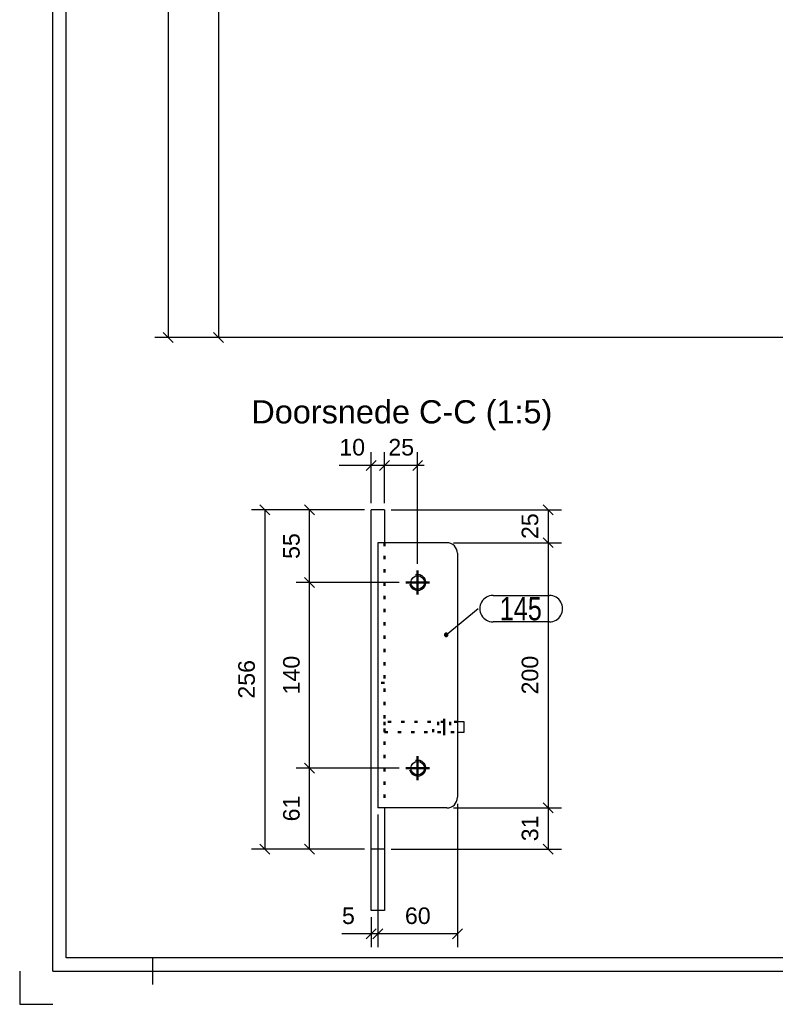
# Model space of a CAD drawing. Header units: millimetres. Extents: x -1132 to -712, y -484 to -187.
# Tile 1 of 8: x -1132 to -1018, y -484 to -335. Entities that reach past the tile are written whole.
import ezdxf
from ezdxf.enums import TextEntityAlignment as Align

# ---------------------------------------------------------------- set-up
doc = ezdxf.new("R2010")
doc.units = ezdxf.units.MM
for name, pattern in [('DASHDOT', [8.5, 4, -2, 0.5, -2]), ('DOT', [2, 0.5, -1.5]), ('STRICHPUNKT2', [18.5, 10, -4, 0.5, -4])]:
    doc.linetypes.add(name, pattern=pattern)
doc.layers.get('0').update_dxf_attribs({"linetype": 'CONTINUOUS'})
for name, color, linetype in [('DIM49', 4, 'CONTINUOUS'), ('LE_MIDDLE', 7, 'CONTINUOUS'), ('LE_RED', 1, 'CONTINUOUS'), ('TXT_ALL', 7, 'CONTINUOUS'), ('TXT_DIM49', 2, 'CONTINUOUS'), ('TXT_YELLOW', 2, 'CONTINUOUS')]:
    doc.layers.add(name, color=color, linetype=linetype)
doc.layers.add('LE_ALL', color=7, linetype='CONTINUOUS', lineweight=50)
doc.styles.add('ARIAL', font='arial.ttf')
doc.styles.add('ARIAL Narrow', font='ArialN.ttf')

# ---------------------------------------------------------------- blocks, each defined once
blk = doc.blocks.new('DINA3_00002', base_point=(-718.82, -476.63))
for p, q in [((-1124.82, -476.63), (-1124.82, -193.63)), ((-718.82, -476.63), (-1124.82, -476.63)), ((-1111.82, -476.63), (-1111.82, -480.63)), ((-1126.82, -478.63), (-716.82, -478.63))]:
    blk.add_line(p, q)
for points in [[(-1126.82, -478.63), (-1126.82, -191.63), (-716.82, -191.63)], [(-1131.82, -478.63), (-1131.82, -483.63), (-1126.82, -483.63)]]:
    blk.add_lwpolyline(points)
blk = doc.blocks.new('_ZBL0023_00001')
blk.add_blockref('DINA3_00002', (-718.82, -476.63))
blk = doc.blocks.new('_D1', base_point=(-1103.35, -261.14))
at = {"layer": 'DIM49', "color": 1}
for p, q in [((-1101.1, -250.48), (-1102.6, -248.98)), ((-1092.81, -249.73), (-1103.85, -249.73)), ((-1101.85, -249.73), (-1101.85, -266.79)), ((-1092.81, -266.79), (-1103.85, -266.79)), ((-1102.6, -266.04), (-1101.1, -267.54))]:
    blk.add_line(p, q, dxfattribs=at)
at = {"layer": 'TXT_DIM49', "style": 'ARIAL'}
blk.add_text('256', height=2.5, rotation=90.0002, dxfattribs=at).set_placement((-1103.35, -261.14))
blk = doc.blocks.new('_D2', base_point=(-1103.35, -328.76))
at = {"layer": 'DIM49', "color": 1}
for p, q in [((-1092.81, -266.79), (-1103.85, -266.79)), ((-1101.1, -267.54), (-1102.6, -266.04)), ((-1101.85, -266.79), (-1101.85, -383.05)), ((-909.81, -383.05), (-1103.85, -383.05)), ((-1102.6, -382.3), (-1101.1, -383.8))]:
    blk.add_line(p, q, dxfattribs=at)
at = {"layer": 'TXT_DIM49', "style": 'ARIAL'}
blk.add_text('1744', height=2.5, rotation=90.0002, dxfattribs=at).set_placement((-1103.35, -328.76))
blk = doc.blocks.new('_D3', base_point=(-1110.93, -320.23))
at = {"layer": 'DIM49', "color": 1}
for p, q in [((-1108.68, -250.48), (-1110.18, -248.98)), ((-1092.81, -249.73), (-1111.43, -249.73)), ((-1109.43, -249.73), (-1109.43, -383.05)), ((-909.81, -383.05), (-1111.43, -383.05)), ((-1110.18, -382.3), (-1108.68, -383.8))]:
    blk.add_line(p, q, dxfattribs=at)
at = {"layer": 'TXT_DIM49', "style": 'ARIAL'}
blk.add_text('2000', height=2.5, rotation=90.0002, dxfattribs=at).set_placement((-1110.93, -320.23))
blk = doc.blocks.new('_D4', base_point=(-895.63, -376.67))
at = {"layer": 'DIM49', "color": 1}
for p, q in [((-893.38, -365.28), (-894.88, -363.78)), ((-902.48, -364.53), (-892.13, -364.53)), ((-894.13, -364.53), (-894.13, -383.05)), ((-902.48, -383.05), (-892.13, -383.05)), ((-894.88, -382.3), (-893.38, -383.8))]:
    blk.add_line(p, q, dxfattribs=at)
at = {"layer": 'TXT_DIM49', "style": 'ARIAL'}
blk.add_text('278', height=2.5, rotation=90.0002, dxfattribs=at).set_placement((-895.63, -376.67))
blk = doc.blocks.new('Plaatwerk D_ 10_00093', base_point=(-1091.15, -266.79))
for p, q in [((-1091.15, -266.79), (-1091.81, -266.79)), ((-977.9, -322.71), (-1015.93, -288.42)), ((-975.03, -345.05), (-1018.22, -306.1)), ((-903.48, -383.05), (-903.48, -364.53)), ((-903.48, -383.05), (-908.81, -383.05))]:
    blk.add_line(p, q)
blk.add_lwpolyline([(-1091.15, -249.73), (-1091.81, -249.73), (-1091.81, -266.79)])
for centre, radius, start, end in [((-1126.64, -411.2), 165.32, 47.9593, 77.6018), ((-1135.23, -435.85), 174.71, 47.9563, 75.3858), ((-848.03, -178.69), 193.93, -132.0437, -106.6146), ((-853.79, -210.47), 181.15, -132.0139, -107.6833)]:
    blk.add_arc(centre, radius, start, end)
at = {"layer": 'LE_ALL', "color": 3, "linetype": 'DOT'}
blk.add_line((-1069.71, -260.91), (-1069.71, -260.38), dxfattribs=at)
for points in [[(-1043.53, -273.54), (-1043.53, -273)], [(-921.7, -374.01), (-921.7, -374.54)]]:
    blk.add_lwpolyline(points, dxfattribs=at)
at = {"layer": 'LE_MIDDLE', "color": 2, "linetype": 'DASHDOT'}
for p, q in [((-947.86, -361.91), (-923.32, -361.91)), ((-921.7, -374.54), (-903.71, -374.54))]:
    blk.add_line(p, q, dxfattribs=at)
for points in [[(-1069.71, -260.38), (-1090.91, -260.38), (-1090.91, -260.91), (-1069.71, -260.91)], [(-1043.53, -273), (-1068.11, -273), (-1068.11, -273.54), (-1043.53, -273.54)], [(-923.32, -361.91), (-923.32, -361.38), (-947.86, -361.38)], [(-903.71, -374.54), (-903.71, -374.01), (-921.7, -374.01)]]:
    blk.add_lwpolyline(points, dxfattribs=at)
for points in [[(-1024.98, -286.16), (-1024.98, -285.63), (-1042.16, -285.63), (-1042.16, -286.16)], [(-1010.98, -298.79), (-1010.98, -298.26), (-1023.64, -298.26), (-1023.64, -298.79)], [(-996.98, -311.41), (-996.98, -310.88), (-1009.64, -310.88), (-1009.64, -311.41)], [(-982.98, -324.04), (-982.98, -323.51), (-995.64, -323.51), (-995.64, -324.04)], [(-968.98, -336.66), (-968.98, -336.13), (-981.64, -336.13), (-981.64, -336.66)], [(-949.24, -349.29), (-949.24, -348.76), (-967.64, -348.76), (-967.64, -349.29)], [(-908.81, -374.54), (-909.34, -374.54), (-909.34, -381.87), (-908.81, -381.87)]]:
    blk.add_lwpolyline(points, close=True, dxfattribs=at)
for name, p in [('_D3', (-1110.93, -320.23)), ('_D1', (-1103.35, -261.14)), ('_D2', (-1103.35, -328.76)), ('_D4', (-895.63, -376.67))]:
    blk.add_blockref(name, p)
blk = doc.blocks.new('Plaatwerk D_ 10_00092')
blk.add_blockref('Plaatwerk D_ 10_00093', (-1091.15, -266.79))
blk = doc.blocks.new('_D5', base_point=(-912.56, -391.4))
at = {"layer": 'DIM49', "color": 1}
for p, q in [((-909.34, -382.87), (-909.34, -394.9)), ((-908.81, -382.87), (-908.81, -394.9)), ((-912.56, -392.9), (-902.81, -392.9)), ((-910.09, -393.65), (-908.59, -392.15)), ((-908.06, -392.15), (-909.56, -393.65))]:
    blk.add_line(p, q, dxfattribs=at)
at = {"layer": 'TXT_DIM49', "style": 'ARIAL'}
blk.add_text('8', height=2.5, dxfattribs=at).set_placement((-912.56, -391.4))
blk = doc.blocks.new('_D6', base_point=(-908.06, -391.4))
at = {"layer": 'DIM49', "color": 1}
for p, q in [((-908.81, -382.87), (-908.81, -394.9)), ((-903.48, -384.05), (-903.48, -394.9)), ((-908.06, -392.15), (-909.56, -393.65)), ((-908.81, -392.9), (-903.48, -392.9)), ((-904.23, -393.65), (-902.73, -392.15))]:
    blk.add_line(p, q, dxfattribs=at)
at = {"layer": 'TXT_DIM49', "style": 'ARIAL'}
blk.add_text('80', height=2.5, dxfattribs=at).set_placement((-908.06, -391.4))
blk = doc.blocks.new('Plaatwerk D_ 8_00095', base_point=(-909.34, -381.07))
for p, q in [((-909.34, -374.54), (-909.34, -381.34)), ((-908.81, -374.54), (-909.34, -374.54)), ((-909.34, -381.87), (-909.34, -381.34)), ((-908.81, -381.34), (-908.81, -381.87)), ((-908.81, -381.87), (-909.34, -381.87))]:
    blk.add_line(p, q)
blk.add_lwpolyline([(-908.81, -374.54), (-908.81, -381.34), (-909.34, -381.34)])
at = {"layer": 'LE_ALL', "color": 3, "linetype": 'DOT'}
for p, q in [((-909.34, -376.01), (-908.81, -376.01)), ((-909.34, -377.07), (-908.81, -377.07)), ((-909.34, -380.01), (-908.81, -380.01)), ((-909.34, -381.07), (-908.81, -381.07))]:
    blk.add_line(p, q, dxfattribs=at)
for name, p in [('_D5', (-912.56, -391.4)), ('_D6', (-908.06, -391.4))]:
    blk.add_blockref(name, p)
blk = doc.blocks.new('_00097', base_point=(-909.54, -380.54))
at = {"layer": 'LE_ALL', "color": 1, "linetype": 'STRICHPUNKT2'}
for p, q in [((-909.54, -376.54), (-908.61, -376.54)), ((-909.54, -380.54), (-908.61, -380.54))]:
    blk.add_line(p, q, dxfattribs=at)
blk = doc.blocks.new('_00096')
blk.add_blockref('_00097', (-909.54, -380.54))
blk = doc.blocks.new('Plaatwerk D_ 8_00094')
for name, p in [('Plaatwerk D_ 8_00095', (-909.34, -381.07)), ('_00096', (0, 0))]:
    blk.add_blockref(name, p)
blk = doc.blocks.new('Plaatwerk D_ 8_00100', base_point=(-923.38, -374.54))
for p, q in [((-923.56, -374.01), (-922.56, -374.01)), ((-923.56, -374.54), (-923.56, -374.01)), ((-922.56, -374.54), (-922.56, -374.01)), ((-907.71, -374.01), (-922.56, -374.01)), ((-907.71, -374.54), (-907.71, -374.01)), ((-903.71, -374.01), (-907.71, -374.01)), ((-903.71, -374.54), (-903.71, -374.01)), ((-922.56, -374.54), (-923.56, -374.54)), ((-922.56, -374.54), (-907.71, -374.54)), ((-907.71, -374.54), (-903.71, -374.54))]:
    blk.add_line(p, q)
at = {"layer": 'LE_ALL', "color": 3, "linetype": 'DOT'}
for p, q in [((-923.38, -374.54), (-923.38, -374.01)), ((-922.86, -374.01), (-922.86, -374.54)), ((-922.26, -374.01), (-922.26, -374.54)), ((-921.7, -374.54), (-921.7, -374.01)), ((-911.78, -374.01), (-911.78, -374.54)), ((-911.18, -374.01), (-911.18, -374.54))]:
    blk.add_line(p, q, dxfattribs=at)
blk = doc.blocks.new('_00102', base_point=(-922.56, -373.86))
at = {"layer": 'LE_ALL', "color": 1, "linetype": 'STRICHPUNKT2'}
for p, q in [((-922.56, -373.86), (-922.56, -374.69)), ((-911.48, -373.86), (-911.48, -374.69))]:
    blk.add_line(p, q, dxfattribs=at)
blk = doc.blocks.new('_00101')
blk.add_blockref('_00102', (-922.56, -373.86))
blk = doc.blocks.new('Plaatwerk D_ 8_00099')
for name, p in [('Plaatwerk D_ 8_00100', (-923.38, -374.54)), ('_00101', (0, 0))]:
    blk.add_blockref(name, p)
blk = doc.blocks.new('Plaatwerk D_ 8_00104', base_point=(-948.59, -361.91))
for p, q in [((-947.62, -361.91), (-947.62, -361.38)), ((-947.62, -361.91), (-926.62, -361.91)), ((-926.62, -361.91), (-926.62, -361.38)), ((-926.62, -361.91), (-925.79, -361.91)), ((-925.79, -361.91), (-925.79, -361.38)), ((-923.32, -361.38), (-925.79, -361.38)), ((-925.79, -361.91), (-923.32, -361.91)), ((-923.32, -361.91), (-923.32, -361.38))]:
    blk.add_line(p, q)
for points in [[(-947.62, -361.91), (-948.62, -361.91), (-948.62, -361.38), (-947.62, -361.38)], [(-925.79, -361.38), (-926.62, -361.38), (-947.62, -361.38)]]:
    blk.add_lwpolyline(points)
at = {"layer": 'LE_ALL', "color": 3, "linetype": 'DOT'}
for p, q in [((-948.59, -361.91), (-948.59, -361.38)), ((-947.92, -361.38), (-947.92, -361.91)), ((-947.86, -361.91), (-947.86, -361.38)), ((-947.32, -361.38), (-947.32, -361.91)), ((-937.42, -361.38), (-937.42, -361.91)), ((-936.82, -361.38), (-936.82, -361.91)), ((-926.92, -361.38), (-926.92, -361.91)), ((-926.32, -361.38), (-926.32, -361.91))]:
    blk.add_line(p, q, dxfattribs=at)
blk = doc.blocks.new('_00106', base_point=(-926.62, -361.23))
at = {"layer": 'LE_ALL', "color": 1, "linetype": 'STRICHPUNKT2'}
for p, q in [((-947.62, -361.23), (-947.62, -362.06)), ((-937.12, -361.23), (-937.12, -362.06)), ((-926.62, -361.23), (-926.62, -362.06))]:
    blk.add_line(p, q, dxfattribs=at)
blk = doc.blocks.new('_00105')
blk.add_blockref('_00106', (-926.62, -361.23))
blk = doc.blocks.new('Plaatwerk D_ 8_00103')
for name, p in [('Plaatwerk D_ 8_00104', (-948.59, -361.91)), ('_00105', (0, 0))]:
    blk.add_blockref(name, p)
blk = doc.blocks.new('Plaatwerk D_ 8_00108', base_point=(-966.94, -348.76))
for p, q in [((-966.64, -349.29), (-966.64, -348.76)), ((-950.1, -348.76), (-951.07, -348.76)), ((-950.1, -349.29), (-950.1, -348.76)), ((-966.64, -349.29), (-967.64, -349.29))]:
    blk.add_line(p, q)
for points in [[(-967.64, -349.29), (-967.64, -348.76), (-966.64, -348.76)], [(-966.64, -349.29), (-951.07, -349.29), (-951.07, -348.76), (-966.64, -348.76)], [(-951.07, -349.29), (-950.1, -349.29), (-949.24, -349.29), (-949.24, -348.76), (-950.1, -348.76)]]:
    blk.add_lwpolyline(points)
at = {"layer": 'LE_ALL', "color": 3, "linetype": 'DOT'}
for p, q in [((-966.94, -348.76), (-966.94, -349.29)), ((-966.34, -348.76), (-966.34, -349.29)), ((-959.16, -348.76), (-959.16, -349.29)), ((-958.56, -348.76), (-958.56, -349.29)), ((-951.37, -348.76), (-951.37, -349.29)), ((-950.77, -348.76), (-950.77, -349.29))]:
    blk.add_line(p, q, dxfattribs=at)
blk = doc.blocks.new('_00110', base_point=(-951.07, -348.61))
at = {"layer": 'LE_ALL', "color": 1, "linetype": 'STRICHPUNKT2'}
for p, q in [((-966.64, -348.61), (-966.64, -349.44)), ((-958.86, -348.61), (-958.86, -349.44)), ((-951.07, -348.61), (-951.07, -349.44))]:
    blk.add_line(p, q, dxfattribs=at)
blk = doc.blocks.new('_00109')
blk.add_blockref('_00110', (-951.07, -348.61))
blk = doc.blocks.new('Plaatwerk D_ 8_00107')
for name, p in [('Plaatwerk D_ 8_00108', (-966.94, -348.76)), ('_00109', (0, 0))]:
    blk.add_blockref(name, p)
blk = doc.blocks.new('Plaatwerk D_ 8_00112', base_point=(-980.94, -336.13))
for p, q in [((-980.64, -336.66), (-981.64, -336.66)), ((-980.64, -336.66), (-980.64, -336.13)), ((-969.98, -336.13), (-968.98, -336.13)), ((-968.98, -336.66), (-969.98, -336.66)), ((-968.98, -336.66), (-968.98, -336.13))]:
    blk.add_line(p, q)
for points in [[(-981.64, -336.66), (-981.64, -336.13), (-980.64, -336.13)], [(-980.64, -336.66), (-969.98, -336.66), (-969.98, -336.13), (-980.64, -336.13)]]:
    blk.add_lwpolyline(points)
at = {"layer": 'LE_ALL', "color": 3, "linetype": 'DOT'}
for p, q in [((-980.94, -336.13), (-980.94, -336.66)), ((-980.34, -336.13), (-980.34, -336.66)), ((-970.28, -336.13), (-970.28, -336.66)), ((-969.68, -336.13), (-969.68, -336.66))]:
    blk.add_line(p, q, dxfattribs=at)
blk = doc.blocks.new('_00114', base_point=(-980.64, -335.98))
at = {"layer": 'LE_ALL', "color": 1, "linetype": 'STRICHPUNKT2'}
for p, q in [((-980.64, -335.98), (-980.64, -336.81)), ((-969.98, -335.98), (-969.98, -336.81))]:
    blk.add_line(p, q, dxfattribs=at)
blk = doc.blocks.new('_00113')
blk.add_blockref('_00114', (-980.64, -335.98))
blk = doc.blocks.new('Plaatwerk D_ 8_00111')
for name, p in [('Plaatwerk D_ 8_00112', (-980.94, -336.13)), ('_00113', (0, 0))]:
    blk.add_blockref(name, p)
blk = doc.blocks.new('Plaatwerk D_ 8_00116', base_point=(-994.94, -323.51))
for p, q in [((-994.64, -324.04), (-994.64, -323.51)), ((-983.98, -323.51), (-982.98, -323.51)), ((-982.98, -324.04), (-982.98, -323.51)), ((-994.64, -324.04), (-995.64, -324.04)), ((-982.98, -324.04), (-983.98, -324.04))]:
    blk.add_line(p, q)
for points in [[(-995.64, -324.04), (-995.64, -323.51), (-994.64, -323.51)], [(-994.64, -324.04), (-983.98, -324.04), (-983.98, -323.51), (-994.64, -323.51)]]:
    blk.add_lwpolyline(points)
at = {"layer": 'LE_ALL', "color": 3, "linetype": 'DOT'}
for p, q in [((-994.94, -323.51), (-994.94, -324.04)), ((-994.34, -323.51), (-994.34, -324.04)), ((-984.28, -323.51), (-984.28, -324.04)), ((-983.68, -323.51), (-983.68, -324.04))]:
    blk.add_line(p, q, dxfattribs=at)
blk = doc.blocks.new('_00118', base_point=(-994.64, -323.36))
at = {"layer": 'LE_ALL', "color": 1, "linetype": 'STRICHPUNKT2'}
for p, q in [((-994.64, -323.36), (-994.64, -324.19)), ((-983.98, -323.36), (-983.98, -324.19))]:
    blk.add_line(p, q, dxfattribs=at)
blk = doc.blocks.new('_00117')
blk.add_blockref('_00118', (-994.64, -323.36))
blk = doc.blocks.new('Plaatwerk D_ 8_00115')
for name, p in [('Plaatwerk D_ 8_00116', (-994.94, -323.51)), ('_00117', (0, 0))]:
    blk.add_blockref(name, p)
blk = doc.blocks.new('Plaatwerk D_ 8_00120', base_point=(-1008.94, -310.88))
for p, q in [((-1008.64, -311.41), (-1009.64, -311.41)), ((-1008.64, -311.41), (-1008.64, -310.88)), ((-997.98, -310.88), (-996.98, -310.88)), ((-996.98, -311.41), (-997.98, -311.41)), ((-996.98, -311.41), (-996.98, -310.88))]:
    blk.add_line(p, q)
for points in [[(-1009.64, -311.41), (-1009.64, -310.88), (-1008.64, -310.88)], [(-1008.64, -311.41), (-997.98, -311.41), (-997.98, -310.88), (-1008.64, -310.88)]]:
    blk.add_lwpolyline(points)
at = {"layer": 'LE_ALL', "color": 3, "linetype": 'DOT'}
for p, q in [((-1008.94, -310.88), (-1008.94, -311.41)), ((-1008.34, -310.88), (-1008.34, -311.41)), ((-998.28, -310.88), (-998.28, -311.41)), ((-997.68, -310.88), (-997.68, -311.41))]:
    blk.add_line(p, q, dxfattribs=at)
blk = doc.blocks.new('_00122', base_point=(-1008.64, -310.73))
at = {"layer": 'LE_ALL', "color": 1, "linetype": 'STRICHPUNKT2'}
for p, q in [((-1008.64, -310.73), (-1008.64, -311.56)), ((-997.98, -310.73), (-997.98, -311.56))]:
    blk.add_line(p, q, dxfattribs=at)
blk = doc.blocks.new('_00121')
blk.add_blockref('_00122', (-1008.64, -310.73))
blk = doc.blocks.new('Plaatwerk D_ 8_00119')
for name, p in [('Plaatwerk D_ 8_00120', (-1008.94, -310.88)), ('_00121', (0, 0))]:
    blk.add_blockref(name, p)
blk = doc.blocks.new('_D7', base_point=(-1003.96, -308.89))
at = {"layer": 'DIM49', "color": 1}
for p, q in [((-1009.98, -298.26), (-1000.46, -298.26)), ((-1001.71, -299.01), (-1003.21, -297.51)), ((-1002.46, -298.26), (-1002.46, -310.88)), ((-1003.21, -310.13), (-1001.71, -311.63)), ((-1005.56, -310.88), (-1000.46, -310.88))]:
    blk.add_line(p, q, dxfattribs=at)
at = {"layer": 'TXT_DIM49', "style": 'ARIAL'}
blk.add_text('189,4', height=2.5, rotation=90.0002, dxfattribs=at).set_placement((-1003.96, -308.89))
blk = doc.blocks.new('Plaatwerk D_ 8_00124', base_point=(-1022.94, -298.26))
for p, q in [((-1022.64, -298.79), (-1022.64, -298.26)), ((-1011.98, -298.26), (-1010.98, -298.26)), ((-1010.98, -298.79), (-1010.98, -298.26)), ((-1022.64, -298.79), (-1023.64, -298.79)), ((-1010.98, -298.79), (-1011.98, -298.79))]:
    blk.add_line(p, q)
for points in [[(-1023.64, -298.79), (-1023.64, -298.26), (-1022.64, -298.26)], [(-1022.64, -298.79), (-1011.98, -298.79), (-1011.98, -298.26), (-1022.64, -298.26)]]:
    blk.add_lwpolyline(points)
at = {"layer": 'LE_ALL', "color": 3, "linetype": 'DOT'}
for p, q in [((-1022.94, -298.26), (-1022.94, -298.79)), ((-1022.34, -298.26), (-1022.34, -298.79)), ((-1012.28, -298.26), (-1012.28, -298.79)), ((-1011.68, -298.26), (-1011.68, -298.79))]:
    blk.add_line(p, q, dxfattribs=at)
blk.add_blockref('_D7', (-1003.96, -308.89))
blk = doc.blocks.new('_00126', base_point=(-1022.64, -298.11))
at = {"layer": 'LE_ALL', "color": 1, "linetype": 'STRICHPUNKT2'}
for p, q in [((-1022.64, -298.11), (-1022.64, -298.94)), ((-1011.98, -298.11), (-1011.98, -298.94))]:
    blk.add_line(p, q, dxfattribs=at)
blk = doc.blocks.new('_00125')
blk.add_blockref('_00126', (-1022.64, -298.11))
blk = doc.blocks.new('Plaatwerk D_ 8_00123')
for name, p in [('Plaatwerk D_ 8_00124', (-1022.94, -298.26)), ('_00125', (0, 0))]:
    blk.add_blockref(name, p)
blk = doc.blocks.new('Plaatwerk D_ 8_00128', base_point=(-1026.28, -285.63))
for p, q in [((-1042.16, -286.16), (-1042.16, -285.63)), ((-1042.16, -286.16), (-1041.49, -286.16)), ((-1041.49, -286.16), (-1041.49, -285.63)), ((-1041.49, -286.16), (-1040.51, -286.16)), ((-1040.51, -286.16), (-1040.51, -285.63)), ((-1025.98, -285.63), (-1040.51, -285.63)), ((-1040.51, -286.16), (-1025.98, -286.16)), ((-1025.98, -286.16), (-1025.98, -285.63))]:
    blk.add_line(p, q)
for points in [[(-1040.51, -285.63), (-1041.49, -285.63), (-1042.16, -285.63)], [(-1025.98, -286.16), (-1024.98, -286.16), (-1024.98, -285.63), (-1025.98, -285.63)]]:
    blk.add_lwpolyline(points)
at = {"layer": 'LE_ALL', "color": 3, "linetype": 'DOT'}
for p, q in [((-1040.81, -285.63), (-1040.81, -286.16)), ((-1040.21, -285.63), (-1040.21, -286.16)), ((-1033.55, -285.63), (-1033.55, -286.16)), ((-1032.95, -285.63), (-1032.95, -286.16)), ((-1026.28, -285.63), (-1026.28, -286.16)), ((-1025.68, -285.63), (-1025.68, -286.16))]:
    blk.add_line(p, q, dxfattribs=at)
blk = doc.blocks.new('_00130', base_point=(-1025.98, -285.48))
at = {"layer": 'LE_ALL', "color": 1, "linetype": 'STRICHPUNKT2'}
for p, q in [((-1040.51, -285.48), (-1040.51, -286.31)), ((-1033.25, -285.48), (-1033.25, -286.31)), ((-1025.98, -285.48), (-1025.98, -286.31))]:
    blk.add_line(p, q, dxfattribs=at)
blk = doc.blocks.new('_00129')
blk.add_blockref('_00130', (-1025.98, -285.48))
blk = doc.blocks.new('Plaatwerk D_ 8_00127')
for name, p in [('Plaatwerk D_ 8_00128', (-1026.28, -285.63)), ('_00129', (0, 0))]:
    blk.add_blockref(name, p)
blk = doc.blocks.new('Plaatwerk D_ 8_00132', base_point=(-1043.53, -273.54))
for p, q in [((-1068.11, -273.54), (-1068.11, -273)), ((-1065.75, -273), (-1068.11, -273)), ((-1064.92, -273.54), (-1064.92, -273)), ((-1042.92, -273), (-1043.92, -273)), ((-1042.92, -273.54), (-1042.92, -273)), ((-1068.11, -273.54), (-1065.75, -273.54)), ((-1064.92, -273.54), (-1065.75, -273.54)), ((-1043.92, -273.54), (-1042.92, -273.54))]:
    blk.add_line(p, q)
for points in [[(-1065.75, -273.54), (-1065.75, -273), (-1064.92, -273)], [(-1064.92, -273.54), (-1043.92, -273.54), (-1043.92, -273), (-1064.92, -273)]]:
    blk.add_lwpolyline(points)
at = {"layer": 'LE_ALL', "color": 3, "linetype": 'DOT'}
for p, q in [((-1065.22, -273), (-1065.22, -273.54)), ((-1064.62, -273), (-1064.62, -273.54)), ((-1054.72, -273), (-1054.72, -273.54)), ((-1054.12, -273), (-1054.12, -273.54)), ((-1044.22, -273), (-1044.22, -273.54)), ((-1043.62, -273), (-1043.62, -273.54)), ((-1043.53, -273.54), (-1043.53, -273)), ((-1042.94, -273.54), (-1042.94, -273))]:
    blk.add_line(p, q, dxfattribs=at)
blk = doc.blocks.new('_00134', base_point=(-1043.92, -272.85))
at = {"layer": 'LE_ALL', "color": 1, "linetype": 'STRICHPUNKT2'}
for p, q in [((-1064.92, -272.85), (-1064.92, -273.69)), ((-1054.42, -272.85), (-1054.42, -273.69)), ((-1043.92, -272.85), (-1043.92, -273.69))]:
    blk.add_line(p, q, dxfattribs=at)
blk = doc.blocks.new('_00133')
blk.add_blockref('_00134', (-1043.92, -272.85))
blk = doc.blocks.new('Plaatwerk D_ 8_00131')
for name, p in [('Plaatwerk D_ 8_00132', (-1043.53, -273.54)), ('_00133', (0, 0))]:
    blk.add_blockref(name, p)
blk = doc.blocks.new('Plaatwerk D_ 8_00136', base_point=(-1068.09, -260.91))
for p, q in [((-1090.91, -260.91), (-1090.91, -260.38)), ((-1090.91, -260.91), (-1086.91, -260.91)), ((-1086.91, -260.91), (-1086.91, -260.38)), ((-1086.91, -260.91), (-1068.92, -260.91)), ((-1067.92, -260.38), (-1068.92, -260.38)), ((-1068.92, -260.91), (-1068.92, -260.38))]:
    blk.add_line(p, q)
for points in [[(-1068.92, -260.38), (-1086.91, -260.38), (-1090.91, -260.38)], [(-1068.92, -260.91), (-1067.92, -260.91), (-1067.92, -260.38)]]:
    blk.add_lwpolyline(points)
at = {"layer": 'LE_ALL', "color": 3, "linetype": 'DOT'}
for p, q in [((-1083.45, -260.38), (-1083.45, -260.91)), ((-1082.85, -260.38), (-1082.85, -260.91)), ((-1069.71, -260.91), (-1069.71, -260.38)), ((-1069.22, -260.38), (-1069.22, -260.91)), ((-1068.62, -260.38), (-1068.62, -260.91)), ((-1068.09, -260.91), (-1068.09, -260.38))]:
    blk.add_line(p, q, dxfattribs=at)
blk = doc.blocks.new('_00138', base_point=(-1068.92, -260.23))
at = {"layer": 'LE_ALL', "color": 1, "linetype": 'STRICHPUNKT2'}
for p, q in [((-1083.15, -260.23), (-1083.15, -261.06)), ((-1068.92, -260.23), (-1068.92, -261.06))]:
    blk.add_line(p, q, dxfattribs=at)
blk = doc.blocks.new('_00137')
blk.add_blockref('_00138', (-1068.92, -260.23))
blk = doc.blocks.new('Plaatwerk D_ 8_00135')
for name, p in [('Plaatwerk D_ 8_00136', (-1068.09, -260.91)), ('_00137', (0, 0))]:
    blk.add_blockref(name, p)
blk = doc.blocks.new('Trededragers_00098')
for name in ['Plaatwerk D_ 8_00135', 'Plaatwerk D_ 8_00131', 'Plaatwerk D_ 8_00127', 'Plaatwerk D_ 8_00123', 'Plaatwerk D_ 8_00119', 'Plaatwerk D_ 8_00115', 'Plaatwerk D_ 8_00111', 'Plaatwerk D_ 8_00107', 'Plaatwerk D_ 8_00103', 'Plaatwerk D_ 8_00099']:
    blk.add_blockref(name, (0, 0))
blk = doc.blocks.new('Plaatwerk D_ 8_00140', base_point=(-1091.81, -262.31))
for p, q in [((-1091.81, -251.38), (-1092.35, -251.38)), ((-1092.35, -251.91), (-1092.35, -264.18)), ((-1091.81, -251.38), (-1091.81, -251.91)), ((-1091.81, -251.91), (-1091.81, -264.18)), ((-1091.81, -264.18), (-1092.35, -264.18))]:
    blk.add_line(p, q)
for points in [[(-1091.81, -251.91), (-1092.35, -251.91), (-1092.35, -251.38)], [(-1091.81, -264.18), (-1091.81, -264.71), (-1092.35, -264.71), (-1092.35, -264.18)]]:
    blk.add_lwpolyline(points)
at = {"layer": 'LE_ALL', "color": 3, "linetype": 'DOT'}
for p, q in [((-1091.81, -252.98), (-1092.35, -252.98)), ((-1091.81, -253.78), (-1092.35, -253.78)), ((-1091.81, -262.31), (-1092.35, -262.31)), ((-1091.81, -263.11), (-1092.35, -263.11))]:
    blk.add_line(p, q, dxfattribs=at)
blk = doc.blocks.new('DIN 13-M12_00142', base_point=(-1091.81, -262.37))
at = {"layer": 'LE_ALL', "color": 3, "linetype": 'DOT'}
for p, q in [((-1091.81, -252.98), (-1092.35, -252.98)), ((-1091.81, -253.04), (-1092.35, -253.04)), ((-1091.81, -253.72), (-1092.35, -253.72)), ((-1091.81, -253.78), (-1092.35, -253.78)), ((-1091.81, -262.31), (-1092.35, -262.31)), ((-1091.81, -262.37), (-1092.35, -262.37)), ((-1091.81, -263.05), (-1092.35, -263.05)), ((-1091.81, -263.11), (-1092.35, -263.11))]:
    blk.add_line(p, q, dxfattribs=at)
blk = doc.blocks.new('DIN 13-M12_00141')
blk.add_blockref('DIN 13-M12_00142', (-1091.81, -262.37))
blk = doc.blocks.new('_00144', base_point=(-1091.61, -262.71))
at = {"layer": 'LE_ALL', "color": 1, "linetype": 'STRICHPUNKT2'}
for p, q in [((-1091.61, -253.38), (-1092.55, -253.38)), ((-1091.61, -262.71), (-1092.55, -262.71))]:
    blk.add_line(p, q, dxfattribs=at)
blk = doc.blocks.new('_00143')
blk.add_blockref('_00144', (-1091.61, -262.71))
blk = doc.blocks.new('Plaatwerk D_ 8_00139')
for name, p in [('Plaatwerk D_ 8_00140', (-1091.81, -262.31)), ('_00143', (0, 0)), ('DIN 13-M12_00141', (0, 0))]:
    blk.add_blockref(name, p)
blk = doc.blocks.new('Trapboom_00091')
for name in ['Plaatwerk D_ 10_00092', 'Plaatwerk D_ 8_00139', 'Trededragers_00098', 'Plaatwerk D_ 8_00094']:
    blk.add_blockref(name, (0, 0))
blk = doc.blocks.new('BNR 14_00090')
blk.add_blockref('Trapboom_00091', (0, 0))
blk = doc.blocks.new('Breda_00089')
blk.add_blockref('BNR 14_00090', (0, 0))
blk = doc.blocks.new('_A3D0050_00088')
blk.add_blockref('Breda_00089', (0, 0))
blk = doc.blocks.new('_ANS0050_00087')
blk.add_blockref('_A3D0050_00088', (0, 0))
blk = doc.blocks.new('_00293', base_point=(-1076.83, -435.14))
for p, q in [((-1076.83, -409.07), (-1078.83, -409.07)), ((-1076.83, -454.01), (-1076.83, -460.24)), ((-1078.83, -469.5), (-1078.83, -460.24))]:
    blk.add_line(p, q)
for points in [[(-1076.83, -460.24), (-1078.83, -460.24), (-1078.83, -409.07)], [(-1076.83, -409.07), (-1076.83, -414.01)], [(-1076.83, -460.24), (-1076.83, -469.5), (-1078.83, -469.5)]]:
    blk.add_lwpolyline(points)
at = {"layer": 'LE_ALL', "color": 3, "linetype": 'DOT'}
for p, q in [((-1076.83, -414.01), (-1076.83, -454.01)), ((-1076.83, -435.14), (-1078.83, -435.14)), ((-1076.83, -441.01), (-1076.83, -442.61))]:
    blk.add_line(p, q, dxfattribs=at)
blk = doc.blocks.new('_00292')
blk.add_blockref('_00293', (-1076.83, -435.14))
blk = doc.blocks.new('_D46', base_point=(-1089.62, -456.04))
at = {"layer": 'DIM49', "color": 1}
for p, q in [((-1074.63, -448.01), (-1090.12, -448.01)), ((-1087.37, -448.76), (-1088.87, -447.26)), ((-1088.12, -460.24), (-1088.12, -448.01)), ((-1079.83, -460.24), (-1090.12, -460.24)), ((-1088.87, -459.49), (-1087.37, -460.99))]:
    blk.add_line(p, q, dxfattribs=at)
at = {"layer": 'TXT_DIM49', "style": 'ARIAL'}
blk.add_text('61', height=2.5, rotation=90.0002, dxfattribs=at).set_placement((-1089.62, -456.04))
blk = doc.blocks.new('_D47', base_point=(-1089.62, -436.89))
at = {"layer": 'DIM49', "color": 1}
for p, q in [((-1074.63, -420.01), (-1090.12, -420.01)), ((-1087.37, -420.76), (-1088.87, -419.26)), ((-1088.12, -448.01), (-1088.12, -420.01)), ((-1074.63, -448.01), (-1090.12, -448.01)), ((-1088.87, -447.26), (-1087.37, -448.76))]:
    blk.add_line(p, q, dxfattribs=at)
at = {"layer": 'TXT_DIM49', "style": 'ARIAL'}
blk.add_text('140', height=2.5, rotation=90.0002, dxfattribs=at).set_placement((-1089.62, -436.89))
blk = doc.blocks.new('_D48', base_point=(-1089.62, -416.46))
at = {"layer": 'DIM49', "color": 1}
for p, q in [((-1087.37, -409.82), (-1088.87, -408.32)), ((-1079.83, -409.07), (-1090.12, -409.07)), ((-1088.12, -420.01), (-1088.12, -409.07)), ((-1074.63, -420.01), (-1090.12, -420.01)), ((-1088.87, -419.26), (-1087.37, -420.76))]:
    blk.add_line(p, q, dxfattribs=at)
at = {"layer": 'TXT_DIM49', "style": 'ARIAL'}
blk.add_text('55', height=2.5, rotation=90.0002, dxfattribs=at).set_placement((-1089.62, -416.46))
blk = doc.blocks.new('_D49', base_point=(-1096.38, -437.53))
at = {"layer": 'DIM49', "color": 1}
for p, q in [((-1094.13, -409.82), (-1095.63, -408.32)), ((-1079.83, -409.07), (-1096.88, -409.07)), ((-1094.88, -409.07), (-1094.88, -460.24)), ((-1079.83, -460.24), (-1096.88, -460.24)), ((-1095.63, -459.49), (-1094.13, -460.99))]:
    blk.add_line(p, q, dxfattribs=at)
at = {"layer": 'TXT_DIM49', "style": 'ARIAL'}
blk.add_text('256', height=2.5, rotation=90.0002, dxfattribs=at).set_placement((-1096.38, -437.53))
blk = doc.blocks.new('_D50', base_point=(-1053.65, -413.46))
at = {"layer": 'DIM49', "color": 1}
for p, q in [((-1051.4, -409.82), (-1052.9, -408.32)), ((-1075.83, -409.07), (-1050.15, -409.07)), ((-1052.15, -409.07), (-1052.15, -414.01)), ((-1066.43, -414.01), (-1050.15, -414.01)), ((-1052.9, -413.26), (-1051.4, -414.76))]:
    blk.add_line(p, q, dxfattribs=at)
at = {"layer": 'TXT_DIM49', "style": 'ARIAL'}
blk.add_text('25', height=2.5, rotation=90.0002, dxfattribs=at).set_placement((-1053.65, -413.46))
blk = doc.blocks.new('_D51', base_point=(-1053.65, -436.89))
at = {"layer": 'DIM49', "color": 1}
for p, q in [((-1066.43, -414.01), (-1050.15, -414.01)), ((-1051.4, -414.76), (-1052.9, -413.26)), ((-1052.15, -414.01), (-1052.15, -454.01)), ((-1066.43, -454.01), (-1050.15, -454.01)), ((-1052.9, -453.26), (-1051.4, -454.76))]:
    blk.add_line(p, q, dxfattribs=at)
at = {"layer": 'TXT_DIM49', "style": 'ARIAL'}
blk.add_text('200', height=2.5, rotation=90.0002, dxfattribs=at).set_placement((-1053.65, -436.89))
blk = doc.blocks.new('_D52', base_point=(-1053.65, -459.04))
at = {"layer": 'DIM49', "color": 1}
for p, q in [((-1066.43, -454.01), (-1050.15, -454.01)), ((-1051.4, -454.76), (-1052.9, -453.26)), ((-1052.15, -454.01), (-1052.15, -460.24)), ((-1075.83, -460.24), (-1050.15, -460.24)), ((-1052.9, -459.49), (-1051.4, -460.99))]:
    blk.add_line(p, q, dxfattribs=at)
at = {"layer": 'TXT_DIM49', "style": 'ARIAL'}
blk.add_text('31', height=2.5, rotation=90.0002, dxfattribs=at).set_placement((-1053.65, -459.04))
blk = doc.blocks.new('Plaatwerk D_ 10_00291')
for name, p in [('_D49', (-1096.38, -437.53)), ('_D48', (-1089.62, -416.46)), ('_D50', (-1053.65, -413.46)), ('_00292', (0, 0)), ('_D51', (-1053.65, -436.89)), ('_D47', (-1089.62, -436.89)), ('_D46', (-1089.62, -456.04)), ('_D52', (-1053.65, -459.04))]:
    blk.add_blockref(name, p)
blk = doc.blocks.new('Plaatwerk D_ 8_00296', base_point=(-1069.49, -442.61))
for p, q in [((-1064.83, -441.01), (-1065.83, -441.01)), ((-1064.83, -442.61), (-1064.83, -441.01)), ((-1065.83, -442.61), (-1064.83, -442.61))]:
    blk.add_line(p, q)
at = {"layer": 'LE_ALL', "color": 3, "linetype": 'DOT'}
for p, q in [((-1076.83, -442.61), (-1076.83, -441.01)), ((-1065.83, -441.01), (-1076.83, -441.01)), ((-1069.49, -442.61), (-1069.49, -441.01)), ((-1068.73, -441.01), (-1068.73, -442.61)), ((-1068.73, -441.01), (-1068.73, -442.61)), ((-1066.93, -441.01), (-1066.93, -442.61)), ((-1066.93, -441.01), (-1066.93, -442.61)), ((-1076.83, -442.61), (-1065.83, -442.61))]:
    blk.add_line(p, q, dxfattribs=at)
blk = doc.blocks.new('_00298', base_point=(-1067.83, -440.56))
at = {"layer": 'LE_ALL', "color": 1, "linetype": 'STRICHPUNKT2'}
blk.add_line((-1067.83, -440.56), (-1067.83, -443.06), dxfattribs=at)
blk.add_line((-1067.83, -440.56), (-1067.83, -443.06), dxfattribs=at)
blk = doc.blocks.new('_00297')
blk.add_blockref('_00298', (-1067.83, -440.56))
blk = doc.blocks.new('Plaatwerk D_ 8_00295')
for name, p in [('Plaatwerk D_ 8_00296', (-1069.49, -442.61)), ('_00297', (0, 0))]:
    blk.add_blockref(name, p)
blk = doc.blocks.new('Trededragers_00294')
blk.add_blockref('Plaatwerk D_ 8_00295', (0, 0))
blk = doc.blocks.new('_D53', base_point=(-1076.25, -400.86))
at = {"layer": 'DIM49', "color": 1}
for p, q in [((-1076.83, -408.07), (-1076.83, -400.36)), ((-1071.83, -417.21), (-1071.83, -400.36)), ((-1076.08, -401.61), (-1077.58, -403.11)), ((-1071.83, -402.36), (-1076.83, -402.36)), ((-1072.58, -403.11), (-1071.08, -401.61))]:
    blk.add_line(p, q, dxfattribs=at)
at = {"layer": 'TXT_DIM49', "style": 'ARIAL'}
blk.add_text('25', height=2.5, dxfattribs=at).set_placement((-1076.25, -400.86))
blk = doc.blocks.new('_D54', base_point=(-1083.64, -400.86))
at = {"layer": 'DIM49', "color": 1}
for p, q in [((-1078.83, -408.07), (-1078.83, -400.36)), ((-1076.83, -408.07), (-1076.83, -400.36)), ((-1070.83, -402.36), (-1083.64, -402.36)), ((-1079.58, -403.11), (-1078.08, -401.61)), ((-1076.08, -401.61), (-1077.58, -403.11))]:
    blk.add_line(p, q, dxfattribs=at)
at = {"layer": 'TXT_DIM49', "style": 'ARIAL'}
blk.add_text('10', height=2.5, dxfattribs=at).set_placement((-1083.64, -400.86))
blk = doc.blocks.new('_D55', base_point=(-1073.75, -471.52))
at = {"layer": 'DIM49', "color": 1}
for p, q in [((-1065.83, -453.41), (-1065.83, -475.02)), ((-1077.83, -455.01), (-1077.83, -475.02)), ((-1077.08, -472.27), (-1078.58, -473.77)), ((-1065.83, -473.02), (-1077.83, -473.02)), ((-1066.58, -473.77), (-1065.08, -472.27))]:
    blk.add_line(p, q, dxfattribs=at)
at = {"layer": 'TXT_DIM49', "style": 'ARIAL'}
blk.add_text('60', height=2.5, dxfattribs=at).set_placement((-1073.75, -471.52))
blk = doc.blocks.new('_D56', base_point=(-1083.24, -471.52))
at = {"layer": 'DIM49', "color": 1}
for p, q in [((-1077.83, -455.01), (-1077.83, -475.02)), ((-1078.83, -470.5), (-1078.83, -475.02)), ((-1071.83, -473.02), (-1083.24, -473.02)), ((-1079.58, -473.77), (-1078.08, -472.27)), ((-1077.08, -472.27), (-1078.58, -473.77))]:
    blk.add_line(p, q, dxfattribs=at)
at = {"layer": 'TXT_DIM49', "style": 'ARIAL'}
blk.add_text('5', height=2.5, dxfattribs=at).set_placement((-1083.24, -471.52))
blk = doc.blocks.new('SHAPE_00427', base_point=(-1067.52, -427.91))
at = {"layer": 'DIM49', "color": 3}
for p, q in [((-1060.46, -421.96), (-1051.97, -421.96)), ((-1067.52, -427.91), (-1062.71, -423.96)), ((-1051.97, -425.96), (-1060.46, -425.96)), ((-1067.41, -427.68), (-1067.63, -427.68)), ((-1067.26, -427.88), (-1067.78, -427.88)), ((-1067.31, -428.08), (-1067.73, -428.08))]:
    blk.add_line(p, q, dxfattribs=at)
blk.add_lwpolyline([(-1067.67, -428.13), (-1067.61, -428.16), (-1067.55, -428.18), (-1067.48, -428.17), (-1067.41, -428.15), (-1067.35, -428.12), (-1067.31, -428.07), (-1067.27, -428.01), (-1067.26, -427.94), (-1067.26, -427.87), (-1067.28, -427.8), (-1067.32, -427.75), (-1067.37, -427.7), (-1067.43, -427.67), (-1067.49, -427.65), (-1067.56, -427.65), (-1067.63, -427.67), (-1067.69, -427.71), (-1067.73, -427.76), (-1067.77, -427.82), (-1067.78, -427.89), (-1067.78, -427.96), (-1067.76, -428.02), (-1067.72, -428.08)], close=True, dxfattribs=at)
for centre, start_param, end_param in [((-1060.46, -423.96), 1.570796, 4.712389), ((-1051.97, -423.96), 4.712389, 7.853982)]:
    blk.add_ellipse(centre, major_axis=(2, 0), ratio=1, start_param=start_param, end_param=end_param, dxfattribs=at)
at = {"layer": 'TXT_ALL', "style": 'ARIAL Narrow', "width": 0.95}
blk.add_text('145', height=3.5, dxfattribs=at).set_placement((-1059.46, -423.96), align=Align.MIDDLE_LEFT)
blk = doc.blocks.new('Plaatwerk D_ 8_00300', base_point=(-1071.83, -421.21))
for p, q in [((-1065.83, -415.61), (-1065.83, -452.41)), ((-1067.43, -454.01), (-1077.83, -454.01))]:
    blk.add_line(p, q)
blk.add_lwpolyline([(-1067.43, -414.01), (-1077.83, -414.01), (-1077.83, -454.01)])
for centre, start, end in [((-1067.43, -415.61), 0, 90), ((-1067.43, -452.41), -90, 0)]:
    blk.add_arc(centre, 1.6, start, end)
at = {"layer": 'LE_RED'}
for centre, start, end in [((-1071.83, -420.01), -90, 105.0701), ((-1071.83, -420.01), -164.9299, -90), ((-1071.83, -448.01), -90, 105.0701), ((-1071.83, -448.01), -164.9299, -90)]:
    blk.add_arc(centre, 1.2, start, end, dxfattribs=at)
for name, p in [('_D54', (-1083.64, -400.86)), ('_D53', (-1076.25, -400.86)), ('SHAPE_00427', (-1067.52, -427.91)), ('_D55', (-1073.75, -471.52)), ('_D56', (-1083.24, -471.52))]:
    blk.add_blockref(name, p)
blk = doc.blocks.new('DIN 13-M12_00302', base_point=(-1072.85, -448.01))
for centre in [(-1071.83, -420.01), (-1071.83, -448.01)]:
    blk.add_circle(centre, 1.02)
at = {"layer": 'LE_RED'}
for points in [[(-1072.14, -418.85, -1.140985), (-1071.83, -421.21, -0.339113), (-1072.99, -420.32)], [(-1072.14, -446.85, -1.140985), (-1071.83, -449.21, -0.339113), (-1072.99, -448.32)]]:
    blk.add_lwpolyline(points, format="xyb", dxfattribs=at)
blk = doc.blocks.new('DIN 13-M12_00301')
blk.add_blockref('DIN 13-M12_00302', (-1072.85, -448.01))
blk = doc.blocks.new('_00304', base_point=(-1071.83, -448.01))
at = {"layer": 'LE_ALL', "color": 1, "linetype": 'STRICHPUNKT2'}
for p, q in [((-1071.83, -420.01), (-1071.83, -418.21)), ((-1071.83, -420.01), (-1071.83, -418.21)), ((-1071.83, -420.01), (-1073.63, -420.01)), ((-1071.83, -420.01), (-1073.63, -420.01)), ((-1071.83, -420.01), (-1070.03, -420.01)), ((-1071.83, -420.01), (-1071.83, -421.81)), ((-1071.83, -420.01), (-1070.03, -420.01)), ((-1071.83, -420.01), (-1071.83, -421.81)), ((-1071.83, -448.01), (-1071.83, -446.21)), ((-1071.83, -448.01), (-1071.83, -446.21)), ((-1071.83, -448.01), (-1073.63, -448.01)), ((-1071.83, -448.01), (-1073.63, -448.01)), ((-1071.83, -448.01), (-1070.03, -448.01)), ((-1071.83, -448.01), (-1071.83, -449.81)), ((-1071.83, -448.01), (-1070.03, -448.01)), ((-1071.83, -448.01), (-1071.83, -449.81))]:
    blk.add_line(p, q, dxfattribs=at)
blk = doc.blocks.new('_00303')
blk.add_blockref('_00304', (-1071.83, -448.01))
blk = doc.blocks.new('Plaatwerk D_ 8_00299')
for name, p in [('Plaatwerk D_ 8_00300', (-1071.83, -421.21)), ('_00303', (0, 0)), ('DIN 13-M12_00301', (0, 0))]:
    blk.add_blockref(name, p)
blk = doc.blocks.new('Trapboom_00290')
for name in ['Plaatwerk D_ 8_00299', 'Plaatwerk D_ 10_00291', 'Trededragers_00294']:
    blk.add_blockref(name, (0, 0))
blk = doc.blocks.new('BNR 14_00289')
blk.add_blockref('Trapboom_00290', (0, 0))
blk = doc.blocks.new('Breda_00288')
blk.add_blockref('BNR 14_00289', (0, 0))
blk = doc.blocks.new('_A3D0053_00287')
blk.add_blockref('Breda_00288', (0, 0))
blk = doc.blocks.new('TFIELD_00307', base_point=(-1096.9, -394.27))
at = {"layer": 'TXT_YELLOW', "style": 'ARIAL'}
blk.add_text('Doorsnede C-C (1:5)', height=3.5, dxfattribs=at).set_placement((-1096.9, -394.27), align=Align.MIDDLE_LEFT)
blk = doc.blocks.new('FLEX_00306', base_point=(-1074.48, -396.02))
blk.add_blockref('TFIELD_00307', (-1096.9, -394.27))
blk = doc.blocks.new('ANSTITEL_00305')
blk.add_blockref('FLEX_00306', (-1074.48, -396.02))
blk = doc.blocks.new('_ANS0053_00286')
for name in ['ANSTITEL_00305', '_A3D0053_00287']:
    blk.add_blockref(name, (0, 0))

msp = doc.modelspace()

# ---------------------------------------------------------------- block references
for name in ['_ZBL0023_00001', '_ANS0050_00087', '_ANS0053_00286']:
    msp.add_blockref(name, (0, 0))

doc.saveas('drawing.dxf')
